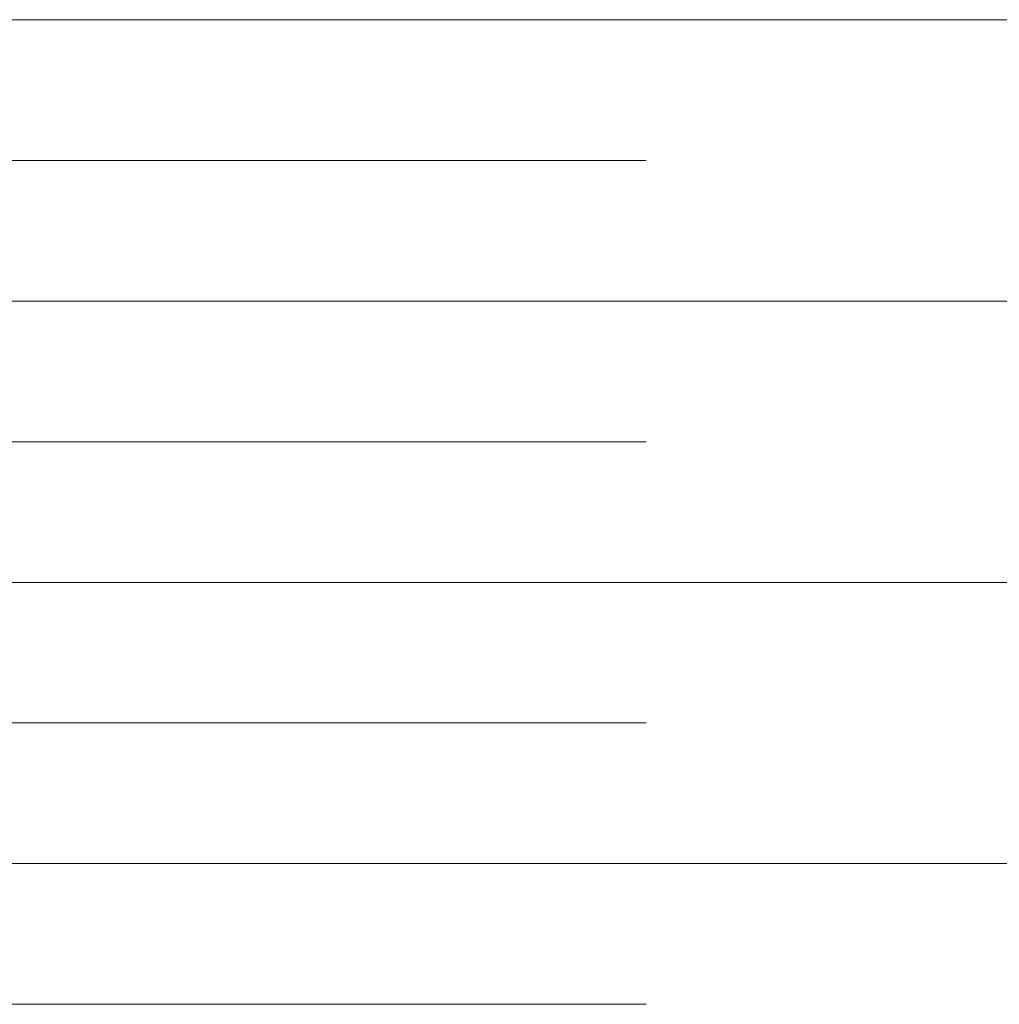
# Model space of a CAD drawing. Header units: metres. Extents: x 0 to 200176, y 0 to 356276.
# Tile 31 of 52: x 199410.19 to 199412.62, y 355721.95 to 355724.4. Entities that reach past the tile are written whole.
import ezdxf

# ---------------------------------------------------------------- set-up
doc = ezdxf.new("R2010")
doc.units = ezdxf.units.M
doc.linetypes.add('DASHED', pattern=[0.75, 0.5, -0.25])
doc.layers.add('X-XX-AL-DETAIL-AFSTANDSLIJNEN-G', color=2, linetype='Continuous', lineweight=5, plot=False)

msp = doc.modelspace()

# ---------------------------------------------------------------- linework, layer by layer
at = {"layer": 'X-XX-AL-DETAIL-AFSTANDSLIJNEN-G', "flags": 128}
for points in [[(199405.4937, 355724.3959), (199432.8668, 355724.3959)], [(199405.4937, 355723.6959), (199432.8668, 355723.6959)], [(199405.4937, 355722.9959), (199432.8668, 355722.9959)], [(199405.4937, 355722.2959), (199432.8668, 355722.2959)]]:
    msp.add_lwpolyline(points, dxfattribs=at)
at = {"layer": 'X-XX-AL-DETAIL-AFSTANDSLIJNEN-G', "linetype": 'DASHED', "ltscale": 5, "flags": 128}
for points in [[(199405.4937, 355724.0459), (199432.8668, 355724.0459)], [(199405.4937, 355723.3459), (199432.8668, 355723.3459)], [(199405.4937, 355722.6459), (199432.8668, 355722.6459)], [(199405.4937, 355721.9459), (199432.8668, 355721.9459)]]:
    msp.add_lwpolyline(points, dxfattribs=at)

doc.saveas('drawing.dxf')
